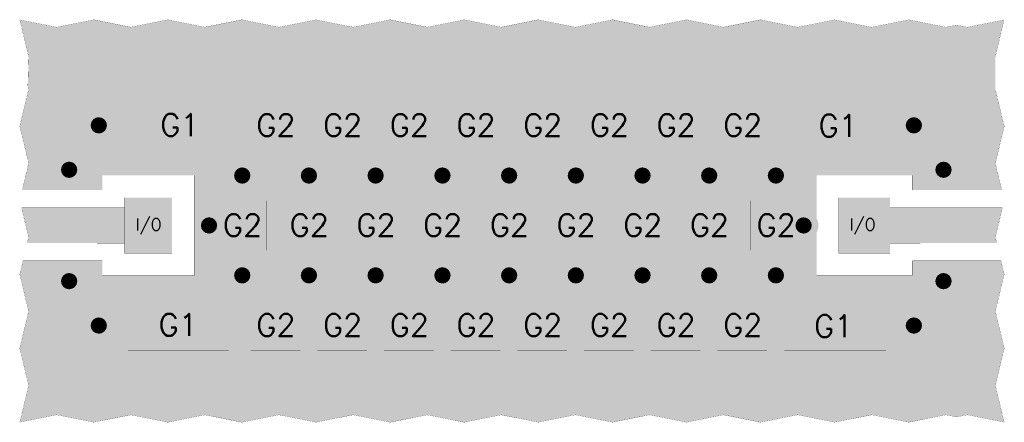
# Model space of a CAD drawing. Header units: millimetres. Extents: x -0.087 to 0.578, y -0.133 to 0.139.
import ezdxf

# ---------------------------------------------------------------- set-up
doc = ezdxf.new("R2010")
doc.units = ezdxf.units.MM
doc.layers.get('0').update_dxf_attribs({"linetype": 'CONTINUOUS', "lineweight": 0})
for name, color, linetype, lineweight in [('MECHANICAL', 90, 'CONTINUOUS', 0), ('PCB_PAD_MASTER', 170, 'CONTINUOUS', 0), ('PCB_TOP', 10, 'CONTINUOUS', 0), ('PCB_VIAS', 40, 'CONTINUOUS', 0)]:
    doc.layers.add(name, color=color, linetype=linetype, lineweight=lineweight)
doc.styles.add('SIMPLE', font='Simple')

# ---------------------------------------------------------------- blocks, each defined once
blk = doc.blocks.new('CUSTOM_1')
blk.add_solid([(-0.03396, -0.01675), (-0.03396, 0.01675), (0.03396, -0.01675), (0.03396, 0.01675)])
blk = doc.blocks.new('CUSTOM_2')
blk.add_solid([(-0.03428, -0.01675), (-0.03428, 0.01675), (0.03428, -0.01675), (0.03428, 0.01675)])
blk = doc.blocks.new('CUSTOM_3')
blk.add_solid([(-0.01675, -0.01675), (-0.01675, 0.01675), (0.01675, -0.01675), (0.01675, 0.01675)])
blk = doc.blocks.new('ROUND_6')
at = {"lineweight": 211, "const_width": 0.005}
blk.add_lwpolyline([(-0.0025, 0), (-0.0025, 0, 1), (0.0025, 0, 1), (-0.0025, 0)], format="xyb", dxfattribs=at)
blk = doc.blocks.new('CUSTOM_4')
for points in [[(-0.0055, 0), (-0.00511, 0.0018), (-0.005, 0), (-0.00466, 0.0018)], [(-0.00511, 0.0018), (-0.00501, 0.00227), (-0.00466, 0.0018), (-0.00437, 0.00227)], [(-0.00501, 0.00227), (-0.00415, 0.00348), (-0.00437, 0.00227), (-0.00359, 0.00348)], [(-0.00415, 0.00348), (-0.0038, 0.00397), (-0.00359, 0.00348), (-0.00287, 0.00397)], [(-0.0038, 0.00397), (-0.00282, 0.0046), (-0.00287, 0.00397), (-0.00195, 0.0046)], [(-0.00282, 0.0046), (-0.00221, 0.005), (-0.00195, 0.0046), (0, 0.005)], [(-0.00221, 0.005), (-0.00219, 0.00501), (0.00228, 0.005), (0.00227, 0.00501)], [(-0.00219, 0.00501), (-0.00205, 0.0051), (0.00227, 0.00501), (0.00184, 0.0051)], [(-0.00205, 0.0051), (0, 0.0055), (0.00184, 0.0051), (0, 0.0055)], [(0.0018, 0.00466), (0, 0.005), (0.00276, 0.00466), (0.00228, 0.005)], [(0.00315, 0.0038), (0.0018, 0.00466), (0.00397, 0.0038), (0.00276, 0.00466)], [(0.00348, 0.00359), (0.00315, 0.0038), (0.00411, 0.00359), (0.00397, 0.0038)], [(0.00454, 0.00205), (0.00348, 0.00359), (0.0051, 0.00205), (0.00411, 0.00359)], [(0.0046, 0.00195), (0.00454, 0.00205), (0.00512, 0.00195), (0.0051, 0.00205)], [(0.005, 0), (0.0046, 0.00195), (0.0055, 0), (0.00512, 0.00195)], [(-0.00512, -0.00195), (-0.0055, 0), (-0.0046, -0.00195), (-0.005, 0)], [(-0.0051, -0.00205), (-0.00512, -0.00195), (-0.00454, -0.00205), (-0.0046, -0.00195)], [(-0.00411, -0.00359), (-0.0051, -0.00205), (-0.00348, -0.00359), (-0.00454, -0.00205)], [(-0.00397, -0.0038), (-0.00411, -0.00359), (-0.00315, -0.0038), (-0.00348, -0.00359)], [(-0.00276, -0.00466), (-0.00397, -0.0038), (-0.0018, -0.00466), (-0.00315, -0.0038)], [(-0.00228, -0.005), (-0.00276, -0.00466), (0, -0.005), (-0.0018, -0.00466)], [(-0.00227, -0.00501), (-0.00228, -0.005), (0.00219, -0.00501), (0.00221, -0.005)], [(-0.00184, -0.0051), (-0.00227, -0.00501), (0.00205, -0.0051), (0.00219, -0.00501)], [(0, -0.0055), (-0.00184, -0.0051), (0, -0.0055), (0.00205, -0.0051)], [(0, -0.005), (0.00195, -0.0046), (0.00221, -0.005), (0.00282, -0.0046)], [(0.00195, -0.0046), (0.00287, -0.00397), (0.00282, -0.0046), (0.0038, -0.00397)], [(0.00287, -0.00397), (0.00359, -0.00348), (0.0038, -0.00397), (0.00415, -0.00348)], [(0.00359, -0.00348), (0.00437, -0.00227), (0.00415, -0.00348), (0.00501, -0.00227)], [(0.00437, -0.00227), (0.00466, -0.0018), (0.00501, -0.00227), (0.00511, -0.0018)], [(0.00466, -0.0018), (0.005, 0), (0.00511, -0.0018), (0.0055, 0)]]:
    blk.add_solid(points)

msp = doc.modelspace()

# ---------------------------------------------------------------- linework, layer by layer
at = {"layer": 'MECHANICAL', "lineweight": 50, "const_width": 0.0001}
for points in [[(-0.08668, 0.13887), (-0.08667, 0.13888)], [(-0.08072, 0.11404), (-0.08668, 0.13887)], [(-0.08667, 0.13888), (-0.08667, 0.13888)], [(-0.08667, 0.13888), (-0.06184, 0.13392)], [(-0.06184, 0.13392), (-0.06183, 0.13392)], [(-0.06183, 0.13392), (-0.06182, 0.13392)], [(-0.06182, 0.13392), (-0.03682, 0.13892)], [(-0.03682, 0.13892), (-0.01184, 0.13392)], [(-0.03682, 0.13892), (-0.03682, 0.13892)], [(-0.01184, 0.13392), (-0.01183, 0.13392)], [(-0.01183, 0.13392), (0.01318, 0.13892)], [(0.01318, 0.13892), (0.03818, 0.13392)], [(0.01318, 0.13892), (0.01318, 0.13892)], [(0.03818, 0.13392), (0.03819, 0.13392)], [(0.03819, 0.13392), (0.06318, 0.13892)], [(0.06318, 0.13892), (0.08818, 0.13392)], [(0.06318, 0.13892), (0.06318, 0.13892)], [(0.08818, 0.13392), (0.08819, 0.13392)], [(0.08819, 0.13392), (0.11318, 0.13892)], [(0.11318, 0.13892), (0.13818, 0.13392)], [(0.11318, 0.13892), (0.11318, 0.13892)], [(0.13818, 0.13392), (0.13819, 0.13392)], [(0.13819, 0.13392), (0.16318, 0.13892)], [(0.16318, 0.13892), (0.18816, 0.13392)], [(0.16318, 0.13892), (0.16318, 0.13892)], [(0.18816, 0.13392), (0.18817, 0.13392)], [(0.18817, 0.13392), (0.21318, 0.13892)], [(0.21318, 0.13892), (0.23818, 0.13392)], [(0.21318, 0.13892), (0.21318, 0.13892)], [(0.23818, 0.13392), (0.23819, 0.13392)], [(0.23819, 0.13392), (0.26318, 0.13892)], [(0.26318, 0.13892), (0.28816, 0.13392)], [(0.26318, 0.13892), (0.26318, 0.13892)], [(0.28816, 0.13392), (0.28817, 0.13392)], [(0.28817, 0.13392), (0.28818, 0.13392)], [(0.28818, 0.13392), (0.31318, 0.13892)], [(0.31318, 0.13892), (0.33816, 0.13392)], [(0.31318, 0.13892), (0.31318, 0.13892)], [(0.33816, 0.13392), (0.33817, 0.13392)], [(0.33817, 0.13392), (0.36318, 0.13892)], [(0.36318, 0.13892), (0.38818, 0.13392)], [(0.38818, 0.13392), (0.3882, 0.13392)], [(0.3882, 0.13392), (0.41318, 0.13892)], [(0.41318, 0.13892), (0.43816, 0.13392)], [(0.43816, 0.13392), (0.43817, 0.13392)], [(0.43817, 0.13392), (0.43818, 0.13392)], [(0.43818, 0.13392), (0.46318, 0.13892)], [(0.46318, 0.13892), (0.48816, 0.13392)], [(0.46318, 0.13892), (0.46318, 0.13892)], [(0.48816, 0.13392), (0.48817, 0.13392)], [(0.48817, 0.13392), (0.48818, 0.13392)], [(0.48818, 0.13392), (0.51318, 0.13892)], [(0.51318, 0.13892), (0.53816, 0.13392)], [(0.51318, 0.13892), (0.51318, 0.13892)], [(0.53816, 0.13392), (0.53817, 0.13392)], [(0.53817, 0.13392), (0.54543, 0.13537)], [(0.53817, 0.13392), (0.53817, 0.13392)], [(0.54543, 0.13537), (0.54544, 0.13537)], [(0.54544, 0.13537), (0.55267, 0.13392)], [(0.55267, 0.13392), (0.55268, 0.13392)], [(0.55268, 0.13392), (0.57749, 0.13888)], [(0.5775, 0.13887), (0.5716, 0.11404)], [(0.57749, 0.13888), (0.5775, 0.13887)], [(0.57749, 0.13888), (0.57749, 0.13888)], [(-0.08126, 0.09426), (-0.08072, 0.11403)], [(-0.08072, 0.11404), (-0.08072, 0.11404)], [(-0.08072, 0.11403), (-0.08072, 0.11404)], [(0.5716, 0.11404), (0.57159, 0.11403)], [(0.57159, 0.11403), (0.57159, 0.09202)], [(-0.08072, 0.092), (-0.08126, 0.09426)], [(-0.08671, 0.06701), (-0.08072, 0.092)], [(0.57159, 0.09202), (0.5716, 0.092)], [(0.5716, 0.092), (0.57759, 0.06701)], [(-0.0137, 0.05075), (0.05423, 0.05075), (0.05423, 0.08425), (-0.0137, 0.08425), (-0.0137, 0.05075)], [(0.06905, 0.05075), (0.10255, 0.05075), (0.10255, 0.08425), (0.06905, 0.08425), (0.06905, 0.05075)], [(0.11405, 0.05075), (0.14755, 0.05075), (0.14755, 0.08425), (0.11405, 0.08425), (0.11405, 0.05075)], [(0.15905, 0.05075), (0.19255, 0.05075), (0.19255, 0.08425), (0.15905, 0.08425), (0.15905, 0.05075)], [(0.20405, 0.05075), (0.23755, 0.05075), (0.23755, 0.08425), (0.20405, 0.08425), (0.20405, 0.05075)], [(0.20405, 0.05075), (0.23755, 0.05075), (0.23755, 0.08425), (0.20405, 0.08425), (0.20405, 0.05075)], [(0.24905, 0.05075), (0.28255, 0.05075), (0.28255, 0.08425), (0.24905, 0.08425), (0.24905, 0.05075)], [(0.29405, 0.05075), (0.32755, 0.05075), (0.32755, 0.08425), (0.29405, 0.08425), (0.29405, 0.05075)], [(0.29405, 0.05075), (0.32755, 0.05075), (0.32755, 0.08425), (0.29405, 0.08425), (0.29405, 0.05075)], [(0.33905, 0.05075), (0.37255, 0.05075), (0.37255, 0.08425), (0.33905, 0.08425), (0.33905, 0.05075)], [(0.38405, 0.05075), (0.41755, 0.05075), (0.41755, 0.08425), (0.38405, 0.08425), (0.38405, 0.05075)], [(0.42924, 0.05075), (0.4978, 0.05075), (0.4978, 0.08425), (0.42924, 0.08425), (0.42924, 0.05075)], [(-0.08072, 0.04203), (-0.08671, 0.06701)], [(0.57759, 0.067), (0.5716, 0.04203)], [(0.57759, 0.06701), (0.57759, 0.067)], [(-0.08506, 0.0239), (-0.08072, 0.042)], [(-0.08072, 0.04202), (-0.08072, 0.04203)], [(-0.08072, 0.042), (-0.08072, 0.04202)], [(0.5716, 0.04203), (0.57159, 0.04202)], [(0.57159, 0.04202), (0.57594, 0.0239)], [(-0.03099, 0.0338), (-0.031, 0.0239)], [(0.03099, 0.0338), (-0.03099, 0.0338)], [(0.03099, -0.0338), (0.03099, 0.0338)], [(0.45101, 0.0338), (0.45101, -0.0338)], [(0.5155, 0.03379), (0.45101, 0.0338)], [(0.5155, 0.0239), (0.5155, 0.03379)], [(-0.031, 0.0239), (-0.08506, 0.0239)], [(0.57594, 0.0239), (0.5155, 0.0239)], [(-0.016, -0.01875), (0.016, -0.01875), (0.016, 0.01875), (-0.016, 0.01875), (-0.016, -0.01875)], [(0.04655, -0.01675), (0.08005, -0.01675), (0.08005, 0.01675), (0.04655, 0.01675), (0.04655, -0.01675)], [(0.09155, -0.01675), (0.12505, -0.01675), (0.12505, 0.01675), (0.09155, 0.01675), (0.09155, -0.01675)], [(0.13655, -0.01675), (0.17005, -0.01675), (0.17005, 0.01675), (0.13655, 0.01675), (0.13655, -0.01675)], [(0.18155, -0.01675), (0.21505, -0.01675), (0.21505, 0.01675), (0.18155, 0.01675), (0.18155, -0.01675)], [(0.22655, -0.01675), (0.26005, -0.01675), (0.26005, 0.01675), (0.22655, 0.01675), (0.22655, -0.01675)], [(0.27155, -0.01675), (0.30505, -0.01675), (0.30505, 0.01675), (0.27155, 0.01675), (0.27155, -0.01675)], [(0.31655, -0.01675), (0.35005, -0.01675), (0.35005, 0.01675), (0.31655, 0.01675), (0.31655, -0.01675)], [(0.36155, -0.01675), (0.39505, -0.01675), (0.39505, 0.01675), (0.36155, 0.01675), (0.36155, -0.01675)], [(0.40655, -0.01675), (0.44005, -0.01675), (0.44005, 0.01675), (0.40655, 0.01675), (0.40655, -0.01675)], [(0.46595, -0.01875), (0.50045, -0.01875), (0.50045, 0.01875), (0.46595, 0.01875), (0.46595, -0.01875)], [(-0.08549, 0.0119), (-0.08072, -0.00797)], [(-0.016, 0.0119), (-0.08549, 0.0119)], [(-0.016, -0.01191), (-0.016, 0.0119)], [(0.50045, 0.0119), (0.57636, 0.0119)], [(0.50045, -0.01191), (0.50045, 0.0119)], [(0.57636, 0.0119), (0.5716, -0.00797)], [(-0.08072, -0.008), (-0.08166, -0.0119)], [(-0.08166, -0.0119), (-0.016, -0.01191)], [(-0.08072, -0.00797), (-0.08072, -0.00798)], [(-0.08072, -0.00798), (-0.08072, -0.008)], [(0.57253, -0.0119), (0.50045, -0.01191)], [(0.5716, -0.00797), (0.57159, -0.00798)], [(0.57159, -0.00798), (0.5716, -0.008)], [(0.5716, -0.008), (0.57253, -0.0119)], [(-0.08671, -0.03299), (-0.08453, -0.0239)], [(-0.08453, -0.0239), (-0.031, -0.0239)], [(-0.031, -0.0239), (-0.03099, -0.0338)], [(0.5155, -0.02391), (0.57541, -0.02391)], [(0.5155, -0.02446), (0.5155, -0.02391)], [(0.5155, -0.03379), (0.5155, -0.02446)], [(0.57541, -0.02391), (0.57759, -0.033)], [(-0.08671, -0.03299), (-0.08671, -0.03299)], [(-0.08072, -0.05798), (-0.08671, -0.03299)], [(0.57759, -0.033), (0.5716, -0.05797)], [(-0.03099, -0.0338), (0.03099, -0.0338)], [(0.45101, -0.0338), (0.5155, -0.03379)], [(-0.0137, -0.08425), (0.05423, -0.08425), (0.05423, -0.05075), (-0.0137, -0.05075), (-0.0137, -0.08425)], [(0.06905, -0.08425), (0.10255, -0.08425), (0.10255, -0.05075), (0.06905, -0.05075), (0.06905, -0.08425)], [(0.11405, -0.08425), (0.14755, -0.08425), (0.14755, -0.05075), (0.11405, -0.05075), (0.11405, -0.08425)], [(0.15905, -0.08425), (0.19255, -0.08425), (0.19255, -0.05075), (0.15905, -0.05075), (0.15905, -0.08425)], [(0.20405, -0.08425), (0.23755, -0.08425), (0.23755, -0.05075), (0.20405, -0.05075), (0.20405, -0.08425)], [(0.24905, -0.08425), (0.28255, -0.08425), (0.28255, -0.05075), (0.24905, -0.05075), (0.24905, -0.08425)], [(0.29405, -0.08425), (0.32755, -0.08425), (0.32755, -0.05075), (0.29405, -0.05075), (0.29405, -0.08425)], [(0.33905, -0.08425), (0.37255, -0.08425), (0.37255, -0.05075), (0.33905, -0.05075), (0.33905, -0.08425)], [(0.38405, -0.08425), (0.41755, -0.08425), (0.41755, -0.05075), (0.38405, -0.05075), (0.38405, -0.08425)], [(0.42924, -0.08425), (0.4978, -0.08425), (0.4978, -0.05075), (0.42924, -0.05075), (0.42924, -0.08425)], [(-0.08671, -0.08299), (-0.08072, -0.058)], [(-0.08072, -0.058), (-0.08072, -0.05798)], [(0.5716, -0.05797), (0.57159, -0.05798)], [(0.57159, -0.05798), (0.5716, -0.058)], [(0.5716, -0.058), (0.57759, -0.08299)], [(-0.08671, -0.083), (-0.08671, -0.08299)], [(-0.08072, -0.10797), (-0.08671, -0.083)], [(0.57759, -0.08299), (0.5716, -0.10797)], [(0.57759, -0.08299), (0.57759, -0.08299)], [(-0.08668, -0.13284), (-0.08072, -0.108)], [(-0.08072, -0.10798), (-0.08072, -0.10797)], [(-0.08072, -0.108), (-0.08072, -0.10798)], [(0.5716, -0.10797), (0.57159, -0.10798)], [(0.57159, -0.10798), (0.5716, -0.108)], [(0.5716, -0.108), (0.57755, -0.13284)], [(-0.08668, -0.13285), (-0.08668, -0.13284)], [(-0.08667, -0.13285), (-0.08668, -0.13285)], [(-0.06182, -0.1279), (-0.08667, -0.13285)], [(-0.06181, -0.1279), (-0.06182, -0.1279)], [(-0.0618, -0.1279), (-0.06181, -0.1279)], [(-0.03682, -0.13289), (-0.0618, -0.1279)], [(-0.01181, -0.1279), (-0.03682, -0.13289)], [(-0.03682, -0.13289), (-0.03682, -0.13289)], [(-0.0118, -0.1279), (-0.01181, -0.1279)], [(0.01318, -0.13289), (-0.0118, -0.1279)], [(0.03819, -0.1279), (0.01318, -0.13289)], [(0.01318, -0.13289), (0.01318, -0.13289)], [(0.0382, -0.1279), (0.03819, -0.1279)], [(0.06318, -0.13289), (0.0382, -0.1279)], [(0.08819, -0.1279), (0.06318, -0.13289)], [(0.06318, -0.13289), (0.06318, -0.13289)], [(0.0882, -0.1279), (0.08819, -0.1279)], [(0.11318, -0.13289), (0.0882, -0.1279)], [(0.13818, -0.1279), (0.11318, -0.13289)], [(0.11318, -0.13289), (0.11318, -0.13289)], [(0.13819, -0.1279), (0.13818, -0.1279)], [(0.1382, -0.1279), (0.13819, -0.1279)], [(0.16318, -0.13289), (0.1382, -0.1279)], [(0.18818, -0.1279), (0.16318, -0.13289)], [(0.16318, -0.13289), (0.16318, -0.13289)], [(0.18819, -0.1279), (0.18818, -0.1279)], [(0.1882, -0.1279), (0.18819, -0.1279)], [(0.21318, -0.13289), (0.1882, -0.1279)], [(0.23818, -0.1279), (0.21318, -0.13289)], [(0.21318, -0.13289), (0.21318, -0.13289)], [(0.23819, -0.1279), (0.23818, -0.1279)], [(0.2382, -0.1279), (0.23819, -0.1279)], [(0.26321, -0.13289), (0.2382, -0.1279)], [(0.26322, -0.13289), (0.26321, -0.13289)], [(0.28818, -0.1279), (0.26322, -0.13289)], [(0.28819, -0.1279), (0.28818, -0.1279)], [(0.2882, -0.1279), (0.28819, -0.1279)], [(0.31318, -0.13289), (0.2882, -0.1279)], [(0.33819, -0.1279), (0.31318, -0.13289)], [(0.31318, -0.13289), (0.31318, -0.13289)], [(0.3382, -0.1279), (0.33819, -0.1279)], [(0.36318, -0.13289), (0.3382, -0.1279)], [(0.38818, -0.1279), (0.36318, -0.13289)], [(0.36318, -0.13289), (0.36318, -0.13289)], [(0.38819, -0.1279), (0.38818, -0.1279)], [(0.3882, -0.1279), (0.38819, -0.1279)], [(0.41318, -0.13289), (0.3882, -0.1279)], [(0.43819, -0.1279), (0.41318, -0.13289)], [(0.41318, -0.13289), (0.41318, -0.13289)], [(0.4382, -0.1279), (0.43819, -0.1279)], [(0.46318, -0.13289), (0.4382, -0.1279)], [(0.48818, -0.1279), (0.46318, -0.13289)], [(0.46318, -0.13289), (0.46318, -0.13289)], [(0.48819, -0.1279), (0.48818, -0.1279)], [(0.4882, -0.1279), (0.48819, -0.1279)], [(0.51318, -0.13289), (0.4882, -0.1279)], [(0.53817, -0.1279), (0.51318, -0.13289)], [(0.51318, -0.13289), (0.51318, -0.13289)], [(0.53818, -0.1279), (0.53817, -0.1279)], [(0.53819, -0.1279), (0.53818, -0.1279)], [(0.54544, -0.12934), (0.53819, -0.1279)], [(0.55269, -0.1279), (0.54544, -0.12934)], [(0.54544, -0.12934), (0.54544, -0.12934)], [(0.5527, -0.1279), (0.55269, -0.1279)], [(0.55271, -0.1279), (0.5527, -0.1279)], [(0.57754, -0.13285), (0.55271, -0.1279)], [(0.57755, -0.13285), (0.57754, -0.13285)], [(0.57755, -0.13284), (0.57755, -0.13285)]]:
    msp.add_lwpolyline(points, dxfattribs=at)
at = {"layer": 'PCB_TOP'}
for points in [[(-0.08668, 0.13888), (-0.08667, 0.13888), (-0.08663, 0.13888), (-0.08666, 0.13888)], [(-0.08668, 0.13887), (-0.08668, 0.13888), (-0.08662, 0.13887), (-0.08663, 0.13888)], [(-0.08549, 0.13392), (-0.08668, 0.13887), (-0.06184, 0.13392), (-0.08662, 0.13887)], [(-0.08667, 0.13888), (-0.08667, 0.13888), (-0.08666, 0.13888), (-0.08667, 0.13888)], [(-0.08549, 0.13392), (-0.08549, 0.13392), (-0.06183, 0.13392), (-0.06184, 0.13392)], [(-0.08072, 0.11404), (-0.08549, 0.13392), (0.5716, 0.11404), (0.57632, 0.13392)], [(-0.06183, 0.13392), (-0.06182, 0.13392), (-0.01183, 0.13392), (-0.01184, 0.13392)], [(-0.06182, 0.13392), (-0.03682, 0.13892), (-0.01184, 0.13392), (-0.03682, 0.13892)], [(-0.01183, 0.13392), (-0.01182, 0.13392), (0.03819, 0.13392), (0.03818, 0.13392)], [(-0.01182, 0.13392), (0.01318, 0.13892), (0.03818, 0.13392), (0.01318, 0.13892)], [(0.03819, 0.13392), (0.0382, 0.13392), (0.08819, 0.13392), (0.08818, 0.13392)], [(0.0382, 0.13392), (0.06318, 0.13892), (0.08818, 0.13392), (0.06318, 0.13892)], [(0.08819, 0.13392), (0.0882, 0.13392), (0.13819, 0.13392), (0.13818, 0.13392)], [(0.0882, 0.13392), (0.11318, 0.13892), (0.13818, 0.13392), (0.11318, 0.13892)], [(0.13819, 0.13392), (0.1382, 0.13392), (0.18817, 0.13392), (0.18816, 0.13392)], [(0.1382, 0.13392), (0.16318, 0.13892), (0.18816, 0.13392), (0.16318, 0.13892)], [(0.18817, 0.13392), (0.18818, 0.13392), (0.23819, 0.13392), (0.23818, 0.13392)], [(0.18818, 0.13392), (0.21318, 0.13892), (0.23818, 0.13392), (0.21318, 0.13892)], [(0.23819, 0.13392), (0.2382, 0.13392), (0.28817, 0.13392), (0.28816, 0.13392)], [(0.2382, 0.13392), (0.26318, 0.13892), (0.28816, 0.13392), (0.26318, 0.13892)], [(0.28817, 0.13392), (0.28818, 0.13392), (0.33817, 0.13392), (0.33816, 0.13392)], [(0.28818, 0.13392), (0.31318, 0.13892), (0.33816, 0.13392), (0.31318, 0.13892)], [(0.33817, 0.13392), (0.33818, 0.13392), (0.38819, 0.13392), (0.38818, 0.13392)], [(0.33818, 0.13392), (0.36318, 0.13892), (0.38818, 0.13392), (0.36318, 0.13892)], [(0.38819, 0.13392), (0.3882, 0.13392), (0.43817, 0.13392), (0.43816, 0.13392)], [(0.3882, 0.13392), (0.41318, 0.13892), (0.43816, 0.13392), (0.41318, 0.13892)], [(0.43817, 0.13392), (0.43818, 0.13392), (0.48817, 0.13392), (0.48816, 0.13392)], [(0.43818, 0.13392), (0.46318, 0.13892), (0.48816, 0.13392), (0.46318, 0.13892)], [(0.48817, 0.13392), (0.48818, 0.13392), (0.53817, 0.13392), (0.53816, 0.13392)], [(0.48818, 0.13392), (0.51318, 0.13892), (0.53816, 0.13392), (0.51318, 0.13892)], [(0.53817, 0.13392), (0.53818, 0.13392), (0.55268, 0.13392), (0.55267, 0.13392)], [(0.53818, 0.13392), (0.54543, 0.13537), (0.55267, 0.13392), (0.54544, 0.13537)], [(0.55269, 0.13392), (0.57744, 0.13887), (0.57632, 0.13392), (0.5775, 0.13887)], [(0.57745, 0.13887), (0.57748, 0.13888), (0.5775, 0.13887), (0.57749, 0.13888)], [(-0.08126, 0.09426), (-0.08072, 0.11403), (0.57159, 0.09426), (0.57159, 0.11403)], [(-0.08072, 0.11403), (-0.08072, 0.11404), (0.57159, 0.11403), (0.5716, 0.11404)], [(-0.08072, 0.09203), (-0.08126, 0.09426), (0.57159, 0.09203), (0.57159, 0.09426)], [(-0.08671, 0.06701), (-0.08072, 0.092), (0.57759, 0.06701), (0.5716, 0.092)], [(-0.08072, 0.09202), (-0.08072, 0.09203), (0.57159, 0.09202), (0.57159, 0.09203)], [(-0.08072, 0.092), (-0.08072, 0.09202), (0.5716, 0.092), (0.57159, 0.09202)], [(-0.08671, 0.067), (-0.08671, 0.06701), (0.57759, 0.067), (0.57759, 0.06701)], [(-0.08072, 0.04203), (-0.08671, 0.067), (0.5716, 0.04203), (0.57759, 0.067)], [(-0.08269, 0.0338), (-0.08072, 0.042), (0.57356, 0.0338), (0.5716, 0.042)], [(-0.08072, 0.04202), (-0.08072, 0.04203), (0.57159, 0.04202), (0.5716, 0.04203)], [(-0.08072, 0.042), (-0.08072, 0.04202), (0.5716, 0.042), (0.57159, 0.04202)], [(-0.0848, 0.025), (-0.08269, 0.03379), (-0.031, 0.025), (-0.031, 0.03379)], [(-0.08269, 0.0338), (-0.08269, 0.0338), (-0.031, 0.0338), (-0.03099, 0.0338)], [(-0.08269, 0.03379), (-0.08269, 0.0338), (-0.031, 0.03379), (-0.031, 0.0338)], [(0.031, 0.0338), (0.03099, 0.0338), (0.451, 0.0338), (0.45101, 0.0338)], [(0.031, 0.03379), (0.031, 0.0338), (0.451, 0.03379), (0.451, 0.0338)], [(0.031, 0.00474), (0.031, 0.03379), (0.451, 0.00474), (0.451, 0.03379)], [(0.5155, 0.03379), (0.5155, 0.0338), (0.57356, 0.03379), (0.57356, 0.0338)], [(0.5155, 0.025), (0.5155, 0.03379), (0.57567, 0.025), (0.57356, 0.03379)], [(-0.08506, 0.0239), (-0.0848, 0.025), (-0.031, 0.0239), (-0.031, 0.025)], [(0.5155, 0.0239), (0.5155, 0.025), (0.57594, 0.0239), (0.57567, 0.025)], [(-0.016, 0.01191), (-0.016, 0.01875), (0.016, 0.01191), (0.016, 0.01875)], [(0.46595, 0.01191), (0.46595, 0.01875), (0.50045, 0.01191), (0.50045, 0.01875)], [(-0.08524, 0.01085), (-0.08549, 0.0119), (0.016, 0.01085), (0.016, 0.0119)], [(-0.08072, -0.00797), (-0.08524, 0.01085), (0.016, -0.00797), (0.016, 0.01085)], [(-0.016, 0.0119), (-0.016, 0.01191), (0.016, 0.0119), (0.016, 0.01191)], [(0.46595, 0.0119), (0.46595, 0.01191), (0.50045, 0.0119), (0.50045, 0.01191)], [(0.46595, 0.0119), (0.46595, 0.0119), (0.50046, 0.0119), (0.50045, 0.0119)], [(0.46595, 0.01085), (0.46595, 0.0119), (0.57611, 0.01085), (0.57636, 0.0119)], [(0.46595, -0.00797), (0.46595, 0.01085), (0.5716, -0.00797), (0.57611, 0.01085)], [(0.031, 0.00394), (0.031, 0.00474), (0.45139, 0.00394), (0.451, 0.00474)], [(0.031, 0.00299), (0.031, 0.00394), (0.45174, 0.00299), (0.45139, 0.00394)], [(0.031, 0.00201), (0.031, 0.00299), (0.45199, 0.00201), (0.45174, 0.00299)], [(0.031, 0.00101), (0.031, 0.00201), (0.45215, 0.00101), (0.45199, 0.00201)], [(0.031, 0), (0.031, 0.00101), (0.4522, 0), (0.45215, 0.00101)], [(0.031, -0.00101), (0.031, 0), (0.45215, -0.00101), (0.4522, 0)], [(0.031, -0.00201), (0.031, -0.00101), (0.45199, -0.00201), (0.45215, -0.00101)], [(0.031, -0.00299), (0.031, -0.00201), (0.45174, -0.00299), (0.45199, -0.00201)], [(0.031, -0.00394), (0.031, -0.00299), (0.45139, -0.00394), (0.45174, -0.00299)], [(0.031, -0.00474), (0.031, -0.00394), (0.451, -0.00474), (0.45139, -0.00394)], [(0.031, -0.03379), (0.031, -0.00474), (0.451, -0.03379), (0.451, -0.00474)], [(-0.08166, -0.0119), (-0.0814, -0.01085), (0.016, -0.0119), (0.016, -0.01085)], [(-0.0814, -0.01085), (-0.08072, -0.008), (0.016, -0.01085), (0.016, -0.008)], [(-0.08072, -0.00798), (-0.08072, -0.00797), (0.016, -0.00798), (0.016, -0.00797)], [(-0.08072, -0.008), (-0.08072, -0.00798), (0.016, -0.008), (0.016, -0.00798)], [(-0.016, -0.01191), (-0.016, -0.0119), (0.016, -0.01191), (0.016, -0.0119)], [(-0.016, -0.01875), (-0.016, -0.01191), (0.016, -0.01875), (0.016, -0.01191)], [(0.46595, -0.00798), (0.46595, -0.00797), (0.57159, -0.00798), (0.5716, -0.00797)], [(0.46595, -0.008), (0.46595, -0.00798), (0.5716, -0.008), (0.57159, -0.00798)], [(0.46595, -0.01085), (0.46595, -0.008), (0.57228, -0.01085), (0.5716, -0.008)], [(0.46595, -0.0119), (0.46595, -0.01085), (0.57253, -0.0119), (0.57228, -0.01085)], [(0.46595, -0.0119), (0.46595, -0.0119), (0.50045, -0.0119), (0.50046, -0.0119)], [(0.46595, -0.01191), (0.46595, -0.0119), (0.50045, -0.01191), (0.50045, -0.0119)], [(0.46595, -0.01875), (0.46595, -0.01191), (0.50045, -0.01875), (0.50045, -0.01191)], [(-0.08671, -0.03299), (-0.0848, -0.025), (-0.031, -0.03299), (-0.031, -0.025)], [(-0.0848, -0.025), (-0.08453, -0.02391), (-0.031, -0.025), (-0.031, -0.02391)], [(-0.08453, -0.02391), (-0.08453, -0.0239), (-0.031, -0.02391), (-0.031, -0.0239)], [(0.5155, -0.02391), (0.5155, -0.0239), (0.57541, -0.02391), (0.57541, -0.0239)], [(0.5155, -0.025), (0.5155, -0.02391), (0.57567, -0.025), (0.57541, -0.02391)], [(0.5155, -0.03299), (0.5155, -0.025), (0.57759, -0.03299), (0.57567, -0.025)], [(-0.08671, -0.033), (-0.08671, -0.03299), (-0.031, -0.033), (-0.031, -0.03299)], [(-0.08652, -0.03379), (-0.08671, -0.033), (-0.031, -0.03379), (-0.031, -0.033)], [(0.5155, -0.033), (0.5155, -0.03299), (0.57759, -0.033), (0.57759, -0.03299)], [(0.5155, -0.03379), (0.5155, -0.033), (0.5774, -0.03379), (0.57759, -0.033)], [(-0.08652, -0.0338), (-0.08652, -0.03379), (-0.031, -0.0338), (-0.031, -0.03379)], [(-0.08652, -0.0338), (-0.08652, -0.0338), (-0.03099, -0.0338), (-0.031, -0.0338)], [(-0.08072, -0.05797), (-0.08652, -0.0338), (0.5716, -0.05797), (0.5774, -0.0338)], [(0.03099, -0.0338), (0.031, -0.0338), (0.45101, -0.0338), (0.451, -0.0338)], [(0.031, -0.0338), (0.031, -0.03379), (0.451, -0.0338), (0.451, -0.03379)], [(0.5155, -0.0338), (0.5155, -0.03379), (0.5774, -0.0338), (0.5774, -0.03379)], [(-0.08671, -0.08299), (-0.08072, -0.058), (0.57759, -0.08299), (0.5716, -0.058)], [(-0.08072, -0.05798), (-0.08072, -0.05797), (0.57159, -0.05798), (0.5716, -0.05797)], [(-0.08072, -0.058), (-0.08072, -0.05798), (0.5716, -0.058), (0.57159, -0.05798)], [(-0.08671, -0.083), (-0.08671, -0.08299), (0.57759, -0.083), (0.57759, -0.08299)], [(-0.08072, -0.10797), (-0.08671, -0.083), (0.5716, -0.10797), (0.57759, -0.083)], [(-0.08549, -0.1279), (-0.08072, -0.108), (0.57637, -0.1279), (0.5716, -0.108)], [(-0.08072, -0.10798), (-0.08072, -0.10797), (0.57159, -0.10798), (0.5716, -0.10797)], [(-0.08072, -0.108), (-0.08072, -0.10798), (0.5716, -0.108), (0.57159, -0.10798)], [(-0.08668, -0.13284), (-0.08549, -0.1279), (-0.08662, -0.13284), (-0.06182, -0.1279)], [(-0.08668, -0.13284), (-0.08668, -0.13284), (-0.08663, -0.13284), (-0.08662, -0.13284)], [(-0.08668, -0.13285), (-0.08668, -0.13284), (-0.08666, -0.13285), (-0.08663, -0.13284)], [(-0.08667, -0.13285), (-0.08668, -0.13285), (-0.08667, -0.13285), (-0.08666, -0.13285)], [(-0.08549, -0.1279), (-0.08549, -0.1279), (0.53817, -0.1279), (0.53818, -0.1279)], [(-0.08549, -0.1279), (-0.08549, -0.1279), (-0.06182, -0.1279), (-0.06181, -0.1279)], [(-0.0618, -0.1279), (-0.06181, -0.1279), (-0.01182, -0.1279), (-0.01181, -0.1279)], [(-0.03682, -0.13289), (-0.0618, -0.1279), (-0.03682, -0.13289), (-0.01182, -0.1279)], [(-0.0118, -0.1279), (-0.01181, -0.1279), (0.03818, -0.1279), (0.03819, -0.1279)], [(0.01318, -0.13289), (-0.0118, -0.1279), (0.01318, -0.13289), (0.03818, -0.1279)], [(0.0382, -0.1279), (0.03819, -0.1279), (0.08818, -0.1279), (0.08819, -0.1279)], [(0.06318, -0.13289), (0.0382, -0.1279), (0.06318, -0.13289), (0.08818, -0.1279)], [(0.0882, -0.1279), (0.08819, -0.1279), (0.13818, -0.1279), (0.13819, -0.1279)], [(0.11318, -0.13289), (0.0882, -0.1279), (0.11318, -0.13289), (0.13818, -0.1279)], [(0.1382, -0.1279), (0.13819, -0.1279), (0.18818, -0.1279), (0.18819, -0.1279)], [(0.16318, -0.13289), (0.1382, -0.1279), (0.16318, -0.13289), (0.18818, -0.1279)], [(0.1882, -0.1279), (0.18819, -0.1279), (0.23818, -0.1279), (0.23819, -0.1279)], [(0.21318, -0.13289), (0.1882, -0.1279), (0.21318, -0.13289), (0.23818, -0.1279)], [(0.2382, -0.1279), (0.23819, -0.1279), (0.28818, -0.1279), (0.28819, -0.1279)], [(0.26321, -0.13289), (0.2382, -0.1279), (0.26322, -0.13289), (0.28818, -0.1279)], [(0.2882, -0.1279), (0.28819, -0.1279), (0.33818, -0.1279), (0.33819, -0.1279)], [(0.31318, -0.13289), (0.2882, -0.1279), (0.31318, -0.13289), (0.33818, -0.1279)], [(0.3382, -0.1279), (0.33819, -0.1279), (0.38818, -0.1279), (0.38819, -0.1279)], [(0.36318, -0.13289), (0.3382, -0.1279), (0.36318, -0.13289), (0.38818, -0.1279)], [(0.3882, -0.1279), (0.38819, -0.1279), (0.43818, -0.1279), (0.43819, -0.1279)], [(0.41318, -0.13289), (0.3882, -0.1279), (0.41318, -0.13289), (0.43818, -0.1279)], [(0.4382, -0.1279), (0.43819, -0.1279), (0.48818, -0.1279), (0.48819, -0.1279)], [(0.46318, -0.13289), (0.4382, -0.1279), (0.46318, -0.13289), (0.48818, -0.1279)], [(0.51318, -0.13289), (0.4882, -0.1279), (0.51318, -0.13289), (0.53817, -0.1279)], [(0.5382, -0.1279), (0.53819, -0.1279), (0.55269, -0.1279), (0.5527, -0.1279)], [(0.54544, -0.12934), (0.5382, -0.1279), (0.54544, -0.12934), (0.55269, -0.1279)], [(0.5775, -0.13284), (0.55271, -0.1279), (0.57755, -0.13284), (0.57637, -0.1279)], [(0.57754, -0.13285), (0.57751, -0.13284), (0.57755, -0.13285), (0.57755, -0.13284)], [(0.57754, -0.13285), (0.57754, -0.13285), (0.57754, -0.13285), (0.57755, -0.13285)]]:
    msp.add_solid(points, dxfattribs=at)

# ---------------------------------------------------------------- block references
at = {"layer": 'MECHANICAL'}
for p in [(-0.03339, 0.0676), (0.51661, 0.0676), (-0.05339, 0.0376), (0.53661, 0.0376), (0.06341, 0.0337), (0.10841, 0.0337), (0.15341, 0.0337), (0.19851, 0.0337), (0.24351, 0.0337), (0.28851, 0.0337), (0.33351, 0.0337), (0.37851, 0.0337), (0.42351, 0.0337), (0.04101, 0), (0.44221, 0), (-0.05339, -0.0376), (0.06341, -0.0337), (0.10841, -0.0337), (0.15341, -0.0337), (0.19851, -0.0337), (0.24351, -0.0337), (0.28851, -0.0337), (0.33351, -0.0337), (0.37851, -0.0337), (0.42351, -0.0337), (0.53661, -0.0376), (-0.03339, -0.0676), (0.51661, -0.0676)]:
    msp.add_blockref('CUSTOM_4', p, dxfattribs=at)
at = {"layer": 'PCB_PAD_MASTER'}
for name, p in [('CUSTOM_1', (0.02026, 0.0675)), ('CUSTOM_3', (0.0858, 0.0675)), ('CUSTOM_3', (0.1308, 0.0675)), ('CUSTOM_3', (0.1758, 0.0675)), ('CUSTOM_3', (0.2208, 0.0675)), ('CUSTOM_3', (0.2658, 0.0675)), ('CUSTOM_3', (0.3108, 0.0675)), ('CUSTOM_3', (0.3558, 0.0675)), ('CUSTOM_3', (0.4008, 0.0675)), ('CUSTOM_2', (0.46352, 0.0675)), ('CUSTOM_3', (0.0633, 0)), ('CUSTOM_3', (0.1083, 0)), ('CUSTOM_3', (0.1533, 0)), ('CUSTOM_3', (0.1983, 0)), ('CUSTOM_3', (0.2433, 0)), ('CUSTOM_3', (0.2883, 0)), ('CUSTOM_3', (0.3333, 0)), ('CUSTOM_3', (0.3783, 0)), ('CUSTOM_3', (0.4233, 0)), ('CUSTOM_1', (0.02026, -0.0675)), ('CUSTOM_3', (0.0858, -0.0675)), ('CUSTOM_3', (0.1308, -0.0675)), ('CUSTOM_3', (0.1758, -0.0675)), ('CUSTOM_3', (0.2208, -0.0675)), ('CUSTOM_3', (0.2658, -0.0675)), ('CUSTOM_3', (0.3108, -0.0675)), ('CUSTOM_3', (0.3558, -0.0675)), ('CUSTOM_3', (0.4008, -0.0675)), ('CUSTOM_2', (0.46352, -0.0675))]:
    msp.add_blockref(name, p, dxfattribs=at)
at = {"layer": 'PCB_VIAS'}
for p in [(-0.03339, 0.0676), (0.51661, 0.0676), (-0.05339, 0.0376), (0.53661, 0.0376), (0.06341, 0.0337), (0.10841, 0.0337), (0.15341, 0.0337), (0.19851, 0.0337), (0.24351, 0.0337), (0.28851, 0.0337), (0.33351, 0.0337), (0.37851, 0.0337), (0.42351, 0.0337), (0.04101, 0), (0.44221, 0), (-0.05339, -0.0376), (0.06341, -0.0337), (0.10841, -0.0337), (0.15341, -0.0337), (0.19851, -0.0337), (0.24351, -0.0337), (0.28851, -0.0337), (0.33351, -0.0337), (0.37851, -0.0337), (0.42351, -0.0337), (0.53661, -0.0376), (-0.03339, -0.0676), (0.51661, -0.0676)]:
    msp.add_blockref('ROUND_6', p, dxfattribs=at)

# ---------------------------------------------------------------- texts
at = {"layer": 'MECHANICAL', "style": 'SIMPLE'}
for s, height, p in [('G1', 0.015, (0.00811, 0.06041)), ('G2', 0.015, (0.073, 0.06021)), ('G2', 0.015, (0.118, 0.06021)), ('G2', 0.015, (0.163, 0.06021)), ('G2', 0.015, (0.208, 0.06021)), ('G2', 0.015, (0.253, 0.06021)), ('G2', 0.015, (0.298, 0.06021)), ('G2', 0.015, (0.343, 0.06021)), ('G2', 0.015, (0.388, 0.06021)), ('G1', 0.015, (0.45228, 0.05989)), ('G2', 0.015, (0.0505, -0.00729)), ('G2', 0.015, (0.0955, -0.00729)), ('G2', 0.015, (0.1405, -0.00729)), ('G2', 0.015, (0.1855, -0.00729)), ('G2', 0.015, (0.2305, -0.00729)), ('G2', 0.015, (0.2755, -0.00729)), ('G2', 0.015, (0.3205, -0.00729)), ('G2', 0.015, (0.3655, -0.00729)), ('G2', 0.015, (0.4105, -0.00729)), ('I/O', 0.008, (-0.00873, -0.00337)), ('I/O', 0.008, (0.4731, -0.00337)), ('G1', 0.015, (0.00702, -0.07458)), ('G2', 0.015, (0.073, -0.07479)), ('G2', 0.015, (0.118, -0.07479)), ('G2', 0.015, (0.163, -0.07479)), ('G2', 0.015, (0.208, -0.07479)), ('G2', 0.015, (0.253, -0.07479)), ('G2', 0.015, (0.298, -0.07479)), ('G2', 0.015, (0.343, -0.07479)), ('G2', 0.015, (0.388, -0.07479)), ('G1', 0.015, (0.44934, -0.07543))]:
    msp.add_text(s, height=height, dxfattribs=at).set_placement(p)

doc.saveas('drawing.dxf')
